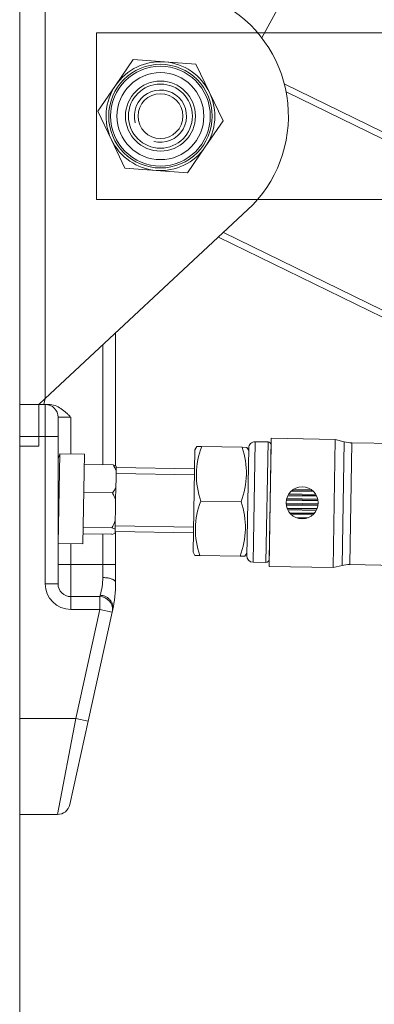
# Model space of a CAD drawing. Header units: inches. Extents: x 53216 to 117387, y -66787 to -22834.
# Tile 168 of 256: x 60808.11 to 60813.65, y -30161.79 to -30146.42. Entities that reach past the tile are written whole.
import ezdxf
from ezdxf.lldxf.tags import DXFTag

# ---------------------------------------------------------------- set-up
doc = ezdxf.new("R2010")
doc.units = ezdxf.units.IN
doc.header["$MEASUREMENT"] = 0
doc.layers.get('0').update_dxf_attribs({"lineweight": 0})
tags = doc.linetypes.add('HIDDEN2', pattern=[4.7625, 3.175, -1.5875]).pattern_tags.tags
tags[6:7] = [DXFTag(74, 4), DXFTag(75, 0), DXFTag(340, '0'), DXFTag(46, 0.0), DXFTag(50, 0.0), DXFTag(44, 0.0), DXFTag(45, 0.0)]
tags[4:5] = [DXFTag(74, 4), DXFTag(75, 0), DXFTag(340, '0'), DXFTag(46, 0.0), DXFTag(50, 0.0), DXFTag(44, 0.0), DXFTag(45, 0.0)]

msp = doc.modelspace()

# ---------------------------------------------------------------- linework, layer by layer
at = {"color": 7, "linetype": 'Continuous'}
for p, q in [((60808.111, -30201.723), (60808.111, -30087.644)), ((60808.511, -30152.33), (60808.511, -30144.484)), ((60811.893, -30146.699), (60812.28, -30145.991)), ((60809.886, -30147.038), (60809.609, -30147.443)), ((60810.376, -30147.076), (60809.886, -30147.038)), ((60810.865, -30147.113), (60810.376, -30147.076)), ((60811.077, -30147.556), (60810.865, -30147.113)), ((60809.609, -30147.443), (60809.332, -30147.848)), ((60812.247, -30147.421), (60821.501, -30151.934)), ((60811.289, -30147.998), (60811.077, -30147.556)), ((60812.275, -30147.546), (60821.491, -30152.041)), ((60809.332, -30147.848), (60809.544, -30148.291)), ((60811.012, -30148.403), (60811.289, -30147.998)), ((60809.544, -30148.291), (60809.757, -30148.733)), ((60810.735, -30148.808), (60811.012, -30148.403)), ((60809.757, -30148.733), (60810.246, -30148.771)), ((60810.246, -30148.771), (60810.735, -30148.808)), ((60808.511, -30152.33), (60811.673, -30149.387)), ((60811.217, -30149.812), (60818.34, -30153.286)), ((60811.296, -30149.739), (60835.493, -30161.54)), ((60809.611, -30153.381), (60809.611, -30151.307)), ((60809.411, -30151.493), (60809.411, -30153.361)), ((60808.411, -30152.423), (60808.111, -30152.423)), ((60808.111, -30152.423), (60808.411, -30152.423)), ((60808.411, -30152.423), (60808.511, -30152.33)), ((60808.411, -30152.423), (60808.411, -30152.423)), ((60808.486, -30152.423), (60808.411, -30152.423)), ((60808.411, -30152.433), (60808.411, -30152.423)), ((60808.411, -30152.423), (60808.411, -30152.923)), ((60808.486, -30152.423), (60808.511, -30152.33)), ((60808.511, -30152.423), (60808.487, -30152.423)), ((60808.564, -30152.423), (60808.511, -30152.423)), ((60808.511, -30152.423), (60808.511, -30152.923)), ((60808.711, -30152.623), (60808.911, -30152.623)), ((60808.711, -30152.923), (60808.711, -30152.623)), ((60808.911, -30153.196), (60808.911, -30152.623)), ((60808.411, -30152.923), (60808.111, -30152.923)), ((60808.411, -30152.923), (60808.511, -30152.923)), ((60808.411, -30153.073), (60808.411, -30152.923)), ((60808.511, -30152.923), (60808.511, -30155.223)), ((60808.511, -30152.923), (60808.711, -30152.923)), ((60808.711, -30155.223), (60808.711, -30152.923)), ((60811.759, -30154.886), (60811.792, -30153.006)), ((60811.992, -30153.009), (60811.792, -30153.006)), ((60811.992, -30153.009), (60811.959, -30154.889)), ((60812.043, -30152.95), (60812.008, -30154.95)), ((60813.043, -30152.968), (60812.043, -30152.95)), ((60813.043, -30152.968), (60813.008, -30154.967)), ((60813.183, -30153.005), (60813.043, -30152.968)), ((60813.183, -30153.005), (60813.149, -30154.935)), ((60813.27, -30154.922), (60813.304, -30153.022)), ((60817.967, -30153.104), (60813.304, -30153.022)), ((60808.111, -30153.073), (60808.411, -30153.073)), ((60808.738, -30153.193), (60808.713, -30154.592)), ((60809.123, -30153.199), (60808.738, -30153.193)), ((60809.099, -30154.599), (60809.123, -30153.199)), ((60810.85, -30153.129), (60810.822, -30154.729)), ((60810.88, -30153.08), (60810.85, -30153.129)), ((60810.955, -30153.081), (60810.88, -30153.08)), ((60810.955, -30153.081), (60811.586, -30153.092)), ((60811.586, -30153.092), (60811.662, -30153.094)), ((60811.69, -30153.104), (60811.661, -30154.784)), ((60811.69, -30153.144), (60811.662, -30153.094)), ((60812.041, -30153.055), (60812.01, -30154.845)), ((60809.571, -30153.364), (60809.121, -30153.356)), ((60809.617, -30153.586), (60809.619, -30153.458)), ((60810.843, -30153.521), (60809.618, -30153.5)), ((60809.62, -30153.386), (60809.619, -30153.458)), ((60810.845, -30153.429), (60809.62, -30153.408)), ((60809.614, -30153.714), (60809.617, -30153.586)), ((60809.563, -30153.805), (60809.113, -30153.798)), ((60809.614, -30153.714), (60809.611, -30153.92)), ((60812.319, -30153.818), (60812.737, -30153.826)), ((60812.357, -30153.774), (60812.701, -30153.78)), ((60812.366, -30153.766), (60812.692, -30153.772)), ((60812.393, -30153.747), (60812.666, -30153.752)), ((60809.608, -30154.078), (60809.611, -30153.92)), ((60810.941, -30153.931), (60811.571, -30153.942)), ((60812.276, -30153.965), (60812.775, -30153.974)), ((60812.279, -30153.92), (60812.774, -30153.929)), ((60812.281, -30153.907), (60812.772, -30153.916)), ((60812.285, -30153.891), (60812.768, -30153.9)), ((60812.302, -30153.847), (60812.753, -30153.854)), ((60812.308, -30153.836), (60812.747, -30153.844)), ((60809.605, -30154.235), (60809.608, -30154.078)), ((60812.276, -30153.979), (60812.774, -30153.988)), ((60812.278, -30153.994), (60812.772, -30154.003)), ((60812.289, -30154.04), (60812.759, -30154.048)), ((60812.293, -30154.051), (60812.755, -30154.059)), ((60812.301, -30154.068), (60812.746, -30154.076)), ((60812.329, -30154.114), (60812.716, -30154.12)), ((60812.337, -30154.123), (60812.708, -30154.129)), ((60809.603, -30154.371), (60809.605, -30154.235)), ((60812.356, -30154.142), (60812.689, -30154.148)), ((60812.425, -30154.188), (60812.618, -30154.191)), ((60812.442, -30154.194), (60812.601, -30154.197)), ((60809.553, -30154.348), (60809.103, -30154.341)), ((60809.602, -30154.4), (60809.603, -30154.371)), ((60809.602, -30154.43), (60809.602, -30154.4)), ((60809.602, -30154.408), (60810.827, -30154.429)), ((60810.829, -30154.337), (60809.604, -30154.316)), ((60809.611, -30154.923), (60809.611, -30154.408)), ((60809.552, -30154.45), (60809.102, -30154.442)), ((60809.411, -30154.447), (60809.411, -30154.923)), ((60808.713, -30154.592), (60809.099, -30154.599)), ((60808.911, -30154.923), (60808.911, -30154.596)), ((60810.822, -30154.729), (60810.85, -30154.78)), ((60811.632, -30154.793), (60811.662, -30154.744)), ((60810.85, -30154.78), (60810.926, -30154.781)), ((60810.926, -30154.781), (60811.556, -30154.792)), ((60811.632, -30154.793), (60811.556, -30154.792)), ((60811.759, -30154.886), (60811.959, -30154.889)), ((60808.911, -30154.923), (60808.711, -30154.923)), ((60808.911, -30155.423), (60808.911, -30154.923)), ((60809.411, -30154.923), (60808.911, -30154.923)), ((60809.411, -30154.923), (60809.411, -30155.125)), ((60809.611, -30154.923), (60809.411, -30154.923)), ((60809.611, -30155.205), (60809.611, -30154.923)), ((60812.008, -30154.95), (60813.008, -30154.967)), ((60813.008, -30154.967), (60813.149, -30154.935)), ((60813.27, -30154.922), (60822.008, -30155.074)), ((60808.511, -30155.223), (60808.711, -30155.223)), ((60809.362, -30155.423), (60808.911, -30155.423)), ((60808.911, -30155.623), (60808.911, -30155.423)), ((60809.369, -30155.402), (60809.362, -30155.423)), ((60809.362, -30155.623), (60809.362, -30155.423)), ((60808.911, -30155.623), (60809.362, -30155.623)), ((60809.362, -30155.623), (60808.987, -30157.323)), ((60809.182, -30157.366), (60809.557, -30155.666)), ((60809.362, -30155.623), (60809.557, -30155.666)), ((60809.557, -30155.666), (60809.564, -30155.636)), ((60808.987, -30157.323), (60808.111, -30157.323)), ((60808.987, -30157.323), (60808.7, -30158.823)), ((60808.987, -30157.323), (60809.182, -30157.366)), ((60808.895, -30158.666), (60809.182, -30157.366)), ((60808.111, -30158.823), (60808.7, -30158.823))]:
    msp.add_line(p, q, dxfattribs=at)
at = {"color": 7, "linetype": 'HIDDEN2'}
for p, q in [((60809.311, -30146.723), (60809.311, -30146.623)), ((60809.311, -30146.623), (60838.914, -30146.623)), ((60809.311, -30149.123), (60809.311, -30146.723)), ((60809.311, -30149.223), (60809.311, -30149.123)), ((60809.311, -30149.223), (60819.878, -30149.223))]:
    msp.add_line(p, q, dxfattribs=at)
at = {"color": 7, "linetype": 'Continuous'}
for centre, radius in [((60810.311, -30147.923), 0.809), ((60810.311, -30147.923), 0.779), ((60810.311, -30147.923), 0.679), ((60810.311, -30147.923), 0.547), ((60810.311, -30147.923), 0.5), ((60810.311, -30147.923), 0.35), ((60812.526, -30153.959), 0.25)]:
    msp.add_circle(centre, radius, dxfattribs=at)
at = {"color": 7, "linetype": 'HIDDEN2'}
msp.add_circle((60810.311, -30147.923), 0.5, dxfattribs=at)
at = {"color": 7, "linetype": 'Continuous'}
for centre, radius, start, end in [((60810.311, -30147.923), 2, 312.9395, 58.6414), ((60810.311, -30147.923), 0.85, 85.6182, 145.6182), ((60810.311, -30147.923), 0.85, 25.6182, 85.6182), ((60810.311, -30147.923), 0.85, 145.6182, 205.6182), ((60810.311, -30147.923), 0.408, 255, 195), ((60810.311, -30147.923), 0.85, 325.6182, 25.6182), ((60810.311, -30147.923), 0.85, 205.6182, 265.6182), ((60810.311, -30147.923), 0.85, 265.6182, 325.6182), ((60808.511, -30152.623), 0.2, 0, 90), ((60811.79, -30153.106), 0.1, 89, 179), ((60811.991, -30153.059), 0.05, 4.7392, 89), ((60813.312, -30152.522), 0.5, 254.9638, 269), ((60810.811, -30153.929), 2.2, 160.447, 162.6628), ((60812.108, -30153.526), 1.235, 158.8725, 199.1275), ((60810.419, -30153.497), 1.235, 338.8725, 19.1275), ((60812.091, -30153.051), 0.05, 184.7392, 187.1198), ((60809.093, -30153.671), 0.568, 22.0659, 32.6942), ((60809.458, -30153.682), 0.337, 61.3035, 70.5597), ((60809.092, -30153.48), 0.572, 325.3421, 335.8979), ((60808.881, -30154.158), 0.768, 18.0662, 27.3556), ((60812.092, -30154.376), 1.234, 158.8579, 199.1421), ((60810.405, -30154.347), 1.234, 338.8579, 19.1421), ((60808.889, -30153.974), 0.763, 330.6131, 339.9652), ((60809.451, -30154.129), 0.337, 287.4403, 296.6965), ((60809.44, -30154.67), 0.341, 61.3587, 70.5045), ((60810.811, -30153.929), 2.2, 197.3372, 197.553), ((60811.761, -30154.786), 0.1, 179, 269), ((60811.96, -30154.839), 0.05, 269, 353.2608), ((60812.059, -30154.851), 0.05, 170.8802, 173.2608), ((60813.262, -30155.422), 0.5, 89, 103.0362), ((60808.473, -30155.123), 0.937, 342.7301, 359.9196), ((60807.611, -30155.205), 2, 347.5604, 0), ((60807.611, -30155.205), 2, 347.5604, 0), ((60808.911, -30155.223), 0.4, 180, 270), ((60808.911, -30155.223), 0.2, 180, 270), ((60809.362, -30155.623), 0.2, 347.5604, 90), ((60808.7, -30158.623), 0.2, 270, 347.5604), ((60808.7, -30158.623), 0.2, 270, 347.5604)]:
    msp.add_arc(centre, radius, start, end, dxfattribs=at)
msp.add_open_spline([(60808.911, -30152.623), (60808.899, -30152.611), (60808.887, -30152.599), (60808.862, -30152.575), (60808.85, -30152.563), (60808.824, -30152.54), (60808.811, -30152.529), (60808.784, -30152.508), (60808.77, -30152.497), (60808.728, -30152.469), (60808.698, -30152.453), (60808.633, -30152.43), (60808.599, -30152.423), (60808.564, -30152.423)], degree=3, knots=[0, 0, 0, 0, 0.125, 0.125, 0.25, 0.25, 0.375, 0.375, 0.5, 0.5, 0.75, 0.75, 1, 1, 1, 1], dxfattribs=at)
for points, weights in [([(60809.611, -30155.205), (60809.611, -30155.125), (60809.411, -30155.125)], [1, 0.707106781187, 1]), ([(60809.564, -30155.636), (60809.615, -30155.406), (60809.369, -30155.402)], [1, 0.630036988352, 1])]:
    msp.add_rational_spline(points, weights, degree=2, dxfattribs=at)

doc.saveas('drawing.dxf')
